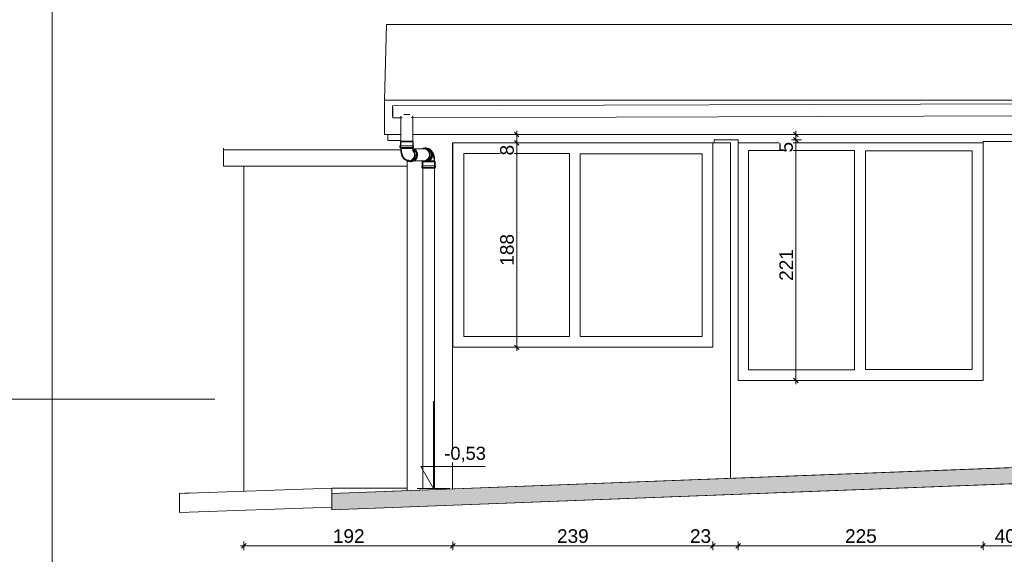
# Model space of a CAD drawing. Header units: millimetres. Extents: x -68772 to 137055, y -73300 to 19650.
# Tile 202 of 212: x 59271 to 68317, y 7586 to 12501. Entities that reach past the tile are written whole.
import ezdxf

# ---------------------------------------------------------------- set-up
doc = ezdxf.new("R2010")
doc.units = ezdxf.units.MM
doc.header["$MEASUREMENT"] = 0
doc.set_wipeout_variables(frame=1)
doc.linetypes.add('Wipeout_Contour', pattern=[1000, 0, -1000])
for name, color, linetype in [('Dimensions', 7, 'Continuous'), ('Nowe_Sections', 7, 'Continuous'), ('Pipe Fittings', 7, 'Continuous'), ('Spot Elevations', 7, 'Continuous')]:
    doc.layers.add(name, color=color, linetype=linetype)
for name, color, linetype, lineweight in [('Dimensions_Nr_pióra__7', 7, 'Continuous', 5), ('Floors_Nr_pióra__7', 7, 'Continuous', 5), ('Interior Edges_Nr_pióra__7', 7, 'Continuous', 5), ('Nowe_0_Nr_pióra__1', 7, 'Continuous', 18), ('Nowe_0_Nr_pióra__7', 7, 'Continuous', 5), ('Nowe_Sections_Nr_pióra__7', 7, 'Continuous', 5), ('Nowe_Walls_Nr_pióra__7', 7, 'Continuous', 5), ('Pipe Fittings_Nr_pióra__7', 7, 'Continuous', 5), ('Pipes_Nr_pióra__7', 7, 'Continuous', 5), ('Spot Elevations_Nr_pióra__7', 7, 'Continuous', 5), ('Walls_Nr_pióra__7', 7, 'Continuous', 5)]:
    doc.layers.add(name, color=color, linetype=linetype, lineweight=lineweight)
doc.styles.add('GENERATED_STYLE_1', font='arial.ttf')
doc.styles.add('GENERATED_STYLE_3', font='arial.ttf')
doc.dimstyles.new('GENERATED_STYLE__5', dxfattribs={"dimtxt": 125, "dimasz": 40.305087, "dimexe": 0.18, "dimexo": 0.164042, "dimgap": 0.09, "dimtad": 1, "dimdec": 0, "dimlfac": 0.1, "dimzin": 0, "dimdsep": 46, "dimtxsty": 'GENERATED_STYLE_1', "dimblk": 'ARROWHEAD_6', "dimblk1": 'ARROWHEAD_6', "dimblk2": 'ARROWHEAD_6', "dimcen": 0.09, "dimclrd": 7, "dimclre": 7, "dimclrt": 7, "dimadec": 1, "dimazin": 0, "dimtfac": 1, "dimtdec": 4, "dimtmove": 0, "dimatfit": 3, "dimfxl": 0, "dimtolj": 1, "dimtzin": 0, "dimarcsym": 0})
doc.dimstyles.new('GENERATED_STYLE__7', dxfattribs={"dimtxt": 125, "dimasz": 40.305087, "dimexe": 0.18, "dimexo": 0.164042, "dimgap": 0.09, "dimtad": 1, "dimtih": 1, "dimtoh": 1, "dimdec": 0, "dimlfac": 0.1, "dimzin": 0, "dimdsep": 46, "dimtxsty": 'GENERATED_STYLE_1', "dimblk": 'ARROWHEAD_6', "dimblk1": 'ARROWHEAD_6', "dimblk2": 'ARROWHEAD_6', "dimcen": 0.09, "dimse1": 1, "dimse2": 1, "dimclrd": 7, "dimclre": 7, "dimclrt": 7, "dimadec": 1, "dimazin": 0, "dimtfac": 1, "dimtdec": 4, "dimtmove": 0, "dimatfit": 3, "dimfxl": 0, "dimtolj": 1, "dimtzin": 0, "dimarcsym": 0})

# ---------------------------------------------------------------- blocks, each defined once
blk = doc.blocks.new('Spot Elevations - Высотная отметка - Закрашенное значение-23738-Rzut_E08', base_point=(-269.5, 0))
at = {"layer": 'Spot Elevations_Nr_pióra__7', "color": 7, "linetype": 'Continuous', "lineweight": 5}
blk.add_line((-144.5, 0), (705.5, 0), dxfattribs=at)
blk = doc.blocks.new('Plumbing-Bend-Valsir-Triplus-Negative-01 - Standard-8946973-F1')
at = {"layer": 'Pipe Fittings_Nr_pióra__7', "color": 7, "linetype": 'Continuous', "lineweight": 5}
for p, q in [((12679, 2200.7), (12679, 2184.6)), ((12720.9, 2200.7), (12679, 2200.7)), ((12720.9, 2184.6), (12679, 2184.6)), ((12687.7, 2244.5), (12684.3, 2237.7)), ((12684.3, 2237.7), (12684.3, 2200.7)), ((12684.3, 2184.6), (12684.3, 2179.4)), ((12722.7, 2237.7), (12684.8, 2237.7)), ((12722.7, 2179.4), (12684.8, 2179.4)), ((12687.7, 2238.4), (12687.7, 2175.4)), ((12688.1, 2175.4), (12687.7, 2175.4)), ((12687.7, 2174.5), (12687.7, 2175.4)), ((12687.7, 2171.5), (12687.7, 2174.5)), ((12687.8, 2168.5), (12687.7, 2171.5)), ((12687.9, 2175.4), (12690.1, 2175.4)), ((12691.3, 2244.5), (12690.6, 2244.5)), ((12690.6, 2175.4), (12691.2, 2175.4)), ((12691.2, 2175.4), (12702.4, 2175.4)), ((12692.7, 2174.6), (12692.7, 2175.4)), ((12692.7, 2171.6), (12692.7, 2174.6)), ((12692.8, 2168.6), (12692.7, 2171.6)), ((12702.4, 2175.4), (12705, 2175.4)), ((12704.9, 2175.4), (12723.9, 2175.4)), ((12806.3, 2200.7), (12720.9, 2200.7)), ((12806.3, 2184.6), (12720.9, 2184.6)), ((12723.9, 2244.5), (12721.7, 2244.5)), ((12801.1, 2237.7), (12722.7, 2237.7)), ((12801.1, 2179.4), (12722.7, 2179.4)), ((12725.4, 2244.5), (12723.9, 2244.5)), ((12723.9, 2175.4), (12745.9, 2175.4)), ((12745.9, 2175.4), (12749.3, 2175.4)), ((12750.5, 2244.5), (12746.4, 2244.5)), ((12749.5, 2175.4), (12769.8, 2175.4)), ((12769.7, 2175.4), (12773.3, 2175.4)), ((12772.5, 2244.5), (12771.4, 2244.5)), ((12773.2, 2175.4), (12788.5, 2175.4)), ((12788.9, 2244.5), (12787.8, 2244.5)), ((12788.9, 2175.4), (12789.8, 2175.4)), ((12789.8, 2175.4), (12797, 2175.4)), ((12797.7, 2244.5), (12797, 2244.5)), ((12797, 2175.4), (12797.3, 2175.4)), ((12797.5, 2175.4), (12797.7, 2175.4)), ((12801.1, 2237.7), (12797.7, 2244.5)), ((12797.7, 2175.4), (12797.7, 2238.4)), ((12797.7, 2173.9), (12797.7, 2175.4)), ((12797.7, 2172.4), (12797.7, 2173.9)), ((12797.8, 2170.9), (12797.7, 2172.4)), ((12801.1, 2200.7), (12801.1, 2237.7)), ((12801.1, 2179.4), (12801.1, 2184.6)), ((12806.3, 2184.6), (12806.3, 2200.7)), ((12687.9, 2165.5), (12687.8, 2168.5)), ((12688.1, 2162.4), (12687.9, 2165.5)), ((12688.3, 2159.4), (12688.1, 2162.4)), ((12688.5, 2156.4), (12688.3, 2159.4)), ((12688.8, 2153.4), (12688.5, 2156.4)), ((12689.1, 2150.4), (12688.8, 2153.4)), ((12689.5, 2147.5), (12689.1, 2150.4)), ((12689.9, 2144.5), (12689.5, 2147.5)), ((12690.4, 2141.5), (12689.9, 2144.5)), ((12690.9, 2138.6), (12690.4, 2141.5)), ((12691.5, 2135.7), (12690.9, 2138.6)), ((12692.1, 2132.8), (12691.5, 2135.7)), ((12692.7, 2129.9), (12692.1, 2132.8)), ((12693.5, 2127), (12692.7, 2129.9)), ((12692.9, 2165.7), (12692.8, 2168.6)), ((12693.1, 2162.7), (12692.9, 2165.7)), ((12693.3, 2159.8), (12693.1, 2162.7)), ((12693.5, 2156.9), (12693.3, 2159.8)), ((12693.8, 2153.9), (12693.5, 2156.9)), ((12694.2, 2124.1), (12693.5, 2127)), ((12694.1, 2151), (12693.8, 2153.9)), ((12694.5, 2148.1), (12694.1, 2151)), ((12695.1, 2121.2), (12694.2, 2124.1)), ((12694.9, 2145.2), (12694.5, 2148.1)), ((12695.3, 2142.4), (12694.9, 2145.2)), ((12696, 2118.3), (12695.1, 2121.2)), ((12695.8, 2139.5), (12695.3, 2142.4)), ((12696.4, 2136.7), (12695.8, 2139.5)), ((12697, 2115.4), (12696, 2118.3)), ((12697, 2133.8), (12696.4, 2136.7)), ((12697.6, 2131), (12697, 2133.8)), ((12698.1, 2112.5), (12697, 2115.4)), ((12698.3, 2128.2), (12697.6, 2131)), ((12699.3, 2109.6), (12698.1, 2112.5)), ((12699.1, 2125.4), (12698.3, 2128.2)), ((12699.9, 2122.7), (12699.1, 2125.4)), ((12700.6, 2106.7), (12699.3, 2109.6)), ((12700.8, 2119.9), (12699.9, 2122.7)), ((12702, 2103.7), (12700.6, 2106.7)), ((12701.7, 2117.1), (12700.8, 2119.9)), ((12702.8, 2114.3), (12701.7, 2117.1)), ((12703.6, 2100.7), (12702, 2103.7)), ((12703.9, 2111.6), (12702.8, 2114.3)), ((12705.3, 2097.7), (12703.6, 2100.7)), ((12705.1, 2108.8), (12703.9, 2111.6)), ((12706.5, 2106), (12705.1, 2108.8)), ((12707.2, 2094.6), (12705.3, 2097.7)), ((12707.9, 2103.1), (12706.5, 2106)), ((12709.4, 2091.5), (12707.2, 2094.6)), ((12709.6, 2100.3), (12707.9, 2103.1)), ((12711.8, 2088.3), (12709.4, 2091.5)), ((12711.4, 2097.4), (12709.6, 2100.3)), ((12713.4, 2094.4), (12711.4, 2097.4)), ((12714.6, 2085), (12711.8, 2088.3)), ((12715.7, 2091.4), (12713.4, 2094.4)), ((12717.8, 2081.8), (12714.6, 2085)), ((12718.3, 2088.4), (12715.7, 2091.4)), ((12721.4, 2078.5), (12717.8, 2081.8)), ((12721.3, 2085.3), (12718.3, 2088.4)), ((12724.6, 2082.3), (12721.3, 2085.3)), ((12728.5, 2079.3), (12724.6, 2082.3)), ((12795, 2152.3), (12795.4, 2151.5)), ((12795.4, 2151.5), (12795.7, 2151)), ((12795.7, 2151), (12795.9, 2150.7)), ((12795.9, 2150.7), (12796, 2150.5)), ((12796, 2150.5), (12796, 2150.5)), ((12797.9, 2169.4), (12797.8, 2170.9)), ((12797.9, 2167.9), (12797.9, 2169.4)), ((12798.1, 2166.5), (12797.9, 2167.9)), ((12798.2, 2165.1), (12798.1, 2166.5)), ((12798.3, 2163.7), (12798.2, 2165.1)), ((12798.5, 2162.4), (12798.3, 2163.7)), ((12798.7, 2161.1), (12798.5, 2162.4)), ((12798.8, 2159.9), (12798.7, 2161.1)), ((12799, 2158.8), (12798.8, 2159.9)), ((12799.2, 2157.7), (12799, 2158.8)), ((12799.4, 2156.7), (12799.2, 2157.7)), ((12799.6, 2155.8), (12799.4, 2156.7)), ((12799.8, 2154.9), (12799.6, 2155.8)), ((12800, 2154.2), (12799.8, 2154.9)), ((12800.2, 2153.6), (12800, 2154.2)), ((12800.4, 2153.1), (12800.2, 2153.6)), ((12800.5, 2152.8), (12800.4, 2153.1)), ((12800.6, 2152.5), (12800.5, 2152.8)), ((12800.6, 2152.5), (12800.6, 2152.5)), ((12725.6, 2075.3), (12721.4, 2078.5)), ((12730.3, 2072.2), (12725.6, 2075.3)), ((12732.8, 2076.5), (12728.5, 2079.3)), ((12735.6, 2069.4), (12730.3, 2072.2)), ((12737.8, 2073.9), (12732.8, 2076.5)), ((12741.6, 2066.9), (12735.6, 2069.4)), ((12743.2, 2071.6), (12737.8, 2073.9)), ((12748.1, 2065), (12741.6, 2066.9)), ((12749.2, 2069.9), (12743.2, 2071.6)), ((12755, 2063.8), (12748.1, 2065)), ((12755.6, 2068.7), (12749.2, 2069.9)), ((12762.2, 2063.4), (12755, 2063.8)), ((12762.2, 2068.4), (12755.6, 2068.7)), ((12764.5, 2060), (12777.2, 2060)), ((12777.2, 2054.7), (12782.7, 2054.7)), ((12782.7, 2060), (12784.5, 2060))]:
    blk.add_line(p, q, dxfattribs=at)
for centre, major_axis, start_param, end_param in [((12777.2, 2118.4), (0, 63.7), 3.141593, 5.938494), ((12777.2, 2118.4), (0, 58.4), 3.141593, 5.89812), ((12782.7, 2118.4), (0, 63.7), 3.141593, 6.032675), ((12762.2, 2118.4), (0, 55), 3.141593, 5.478832), ((12764.5, 2118.4), (0, 58.4), 3.141593, 5.598689), ((12762.2, 2118.4), (0, 55), 5.344212, 5.420696), ((12762.2, 2118.4), (0, 55), 4.004082, 4.080566), ((12762.2, 2118.4), (0, 55), 4.904438, 4.950274), ((12762.2, 2118.4), (0, 55), 4.47448, 4.52034), ((12764.5, 2118.4), (0, 58.4), 2.581756, 3.141593), ((12777.2, 2118.4), (0, 63.7), 2.623792, 3.141593), ((12762.2, 2118.4), (0, 55), 2.879793, 3.141593), ((12762.2, 2118.4), (0, 55), 3.548358, 3.610369)]:
    blk.add_ellipse(centre, major_axis=major_axis, ratio=0.939695, start_param=start_param, end_param=end_param, dxfattribs=at)
blk = doc.blocks.new('Plumbing-Bend-Valsir-Triplus-Negative-01 - Standard-8961800-F1')
at = {"layer": 'Pipe Fittings_Nr_pióra__7', "color": 7, "linetype": 'Continuous', "lineweight": 5}
for p, q in [((12924.7, 2173.4), (12903.2, 2173.4)), ((12916, 2176.8), (12903.4, 2176.8)), ((12921.5, 2182), (12916, 2182)), ((12923.3, 2176.8), (12921.5, 2176.8)), ((12924.7, 2173.4), (12931.9, 2172.9)), ((12931.9, 2172.9), (12938.8, 2171.7)), ((12938.8, 2171.7), (12945.3, 2169.8)), ((12944.5, 2164.8), (12949.1, 2162.9)), ((12945.3, 2169.8), (12951.2, 2167.4)), ((12949.1, 2162.9), (12954, 2160.3)), ((12951.2, 2167.4), (12956.6, 2164.6)), ((12954, 2160.3), (12955.4, 2159.4)), ((12956.6, 2164.6), (12961.3, 2161.5)), ((12961.3, 2161.5), (12965.4, 2158.3)), ((12965.4, 2158.3), (12969, 2155.1)), ((12969, 2155.1), (12972.2, 2151.8)), ((12972.2, 2151.8), (12975, 2148.6)), ((12975, 2148.6), (12977.4, 2145.4)), ((12977.4, 2145.4), (12979.6, 2142.3)), ((12978.2, 2135), (12978.9, 2133.8)), ((12978.9, 2133.8), (12980.4, 2130.9)), ((12979.6, 2142.3), (12981.5, 2139.2)), ((12980.4, 2130.9), (12981.8, 2128.1)), ((12981.5, 2139.2), (12983.3, 2136.2)), ((12981.8, 2128.1), (12983, 2125.4)), ((12983, 2125.4), (12984.1, 2122.6)), ((12983.3, 2136.2), (12984.9, 2133.2)), ((12984.1, 2122.6), (12985.2, 2119.8)), ((12984.9, 2133.2), (12986.3, 2130.2)), ((12985.2, 2119.8), (12986.2, 2117.1)), ((12986.2, 2117.1), (12987.1, 2114.3)), ((12986.3, 2130.2), (12987.6, 2127.3)), ((12987.1, 2114.3), (12987.9, 2111.5)), ((12987.6, 2127.3), (12988.8, 2124.4)), ((12987.9, 2111.5), (12988.7, 2108.7)), ((12988.7, 2108.7), (12989.4, 2105.9)), ((12988.8, 2124.4), (12989.9, 2121.5)), ((12989.4, 2105.9), (12990, 2103.1)), ((12989.9, 2121.5), (12990.9, 2118.7)), ((12990, 2103.1), (12990.6, 2100.3)), ((12990.6, 2100.3), (12991.2, 2097.5)), ((12990.9, 2118.7), (12991.8, 2115.8)), ((12991.2, 2097.5), (12991.7, 2094.6)), ((12991.7, 2094.6), (12992.2, 2091.7)), ((12991.8, 2115.8), (12992.7, 2112.9)), ((12992.2, 2091.7), (12992.6, 2088.9)), ((12992.6, 2088.9), (12993, 2086)), ((12992.7, 2112.9), (12993.5, 2110)), ((12993, 2086), (12993.3, 2083)), ((12993.3, 2083), (12993.6, 2080.1)), ((12993.5, 2110), (12994.2, 2107.1)), ((12994.2, 2107.1), (12994.9, 2104.2)), ((12994.9, 2104.2), (12995.5, 2101.3)), ((12995.5, 2101.3), (12996.1, 2098.4)), ((12996.1, 2098.4), (12996.6, 2095.4)), ((12996.6, 2095.4), (12997.1, 2092.5)), ((12997.1, 2092.5), (12997.5, 2089.5)), ((12997.5, 2089.5), (12997.9, 2086.6)), ((12997.9, 2086.6), (12998.3, 2083.6)), ((12998.3, 2083.6), (12998.6, 2080.6)), ((12998.6, 2080.6), (12998.8, 2077.6)), ((12880.8, 2016.7), (12880.8, 2000.7)), ((12889.5, 2060.5), (12886.1, 2053.7)), ((12886.1, 2053.7), (12886.1, 2016.7)), ((12886.1, 2000.7), (12886.1, 1995.4)), ((12889.5, 2062.2), (12889.5, 2061.1)), ((12889.5, 2061.1), (12889.5, 2060.5)), ((12903.2, 2063.4), (12924.7, 2063.4)), ((12903.4, 2060), (12916, 2060)), ((12916, 2054.7), (12921.5, 2054.7)), ((12921.5, 2060), (12923.3, 2060)), ((12993.6, 2080.1), (12993.8, 2077.2)), ((12993.8, 2077.2), (12994.1, 2074.2)), ((12994.1, 2074.2), (12994.2, 2071.3)), ((12994.2, 2071.3), (12994.3, 2068.3)), ((12994.3, 2068.3), (12994.4, 2065.4)), ((12994.4, 2065.4), (12994.5, 2062.4)), ((12994.5, 2062.4), (12994.5, 2060.5)), ((12998.8, 2077.6), (12999, 2074.6)), ((12999, 2074.6), (12999.2, 2071.5)), ((12999.2, 2071.5), (12999.3, 2068.5)), ((12999.3, 2068.5), (12999.4, 2065.5)), ((12999.4, 2065.5), (12999.5, 2062.5)), ((12999.5, 2062.5), (12999.5, 2060.5)), ((13002.9, 2053.7), (12999.5, 2060.5)), ((13002.9, 2016.7), (13002.9, 2053.7)), ((13002.9, 1995.4), (13002.9, 2000.7)), ((13008.1, 2000.7), (13008.1, 2016.7))]:
    blk.add_line(p, q, dxfattribs=at)
for centre, major_axis, ratio, start_param, end_param in [((12916, 2118.4), (0, 63.7), 0.93969, 0.005334, 0.501779), ((12903.4, 2118.4), (0, 58.4), 0.93969, 0.005334, 0.263093), ((12903.4, 2118.4), (0, 58.4), 0.93969, 3.146927, 6.288519), ((12916, 2118.4), (0, 63.7), 0.93969, 3.146927, 6.288519), ((12916, 2118.4), (0, 58.4), 0.93969, 3.146927, 6.288519), ((12921.5, 2118.4), (0, 63.7), 0.93969, 3.146927, 6.288519), ((12901.1, 2118.4), (0, 55), 0.93969, 5.812749, 5.882138), ((12901.1, 2118.4), (0, 55), 0.93969, 5.349037, 5.424824), ((12901.1, 2118.4), (0, 55), 0.93969, 4.008278, 4.085281), ((12901.1, 2118.4), (0, 55), 0.93969, 4.478005, 4.528007), ((12901.1, 2118.4), (0, 55), 0.93969, 4.912529, 4.942122), ((12944.5, 1995.4), (58.4, 0), 0.015593, 1.919901, 3.416909), ((12944.5, 2016.7), (63.7, 0), 0.015593, 1.919901, 3.141593), ((12944.5, 2000.7), (63.7, 0), 0.015593, 3.141593, 3.549654), ((12944.5, 2000.7), (63.7, 0), 0.015593, 1.919901, 3.097999), ((12944.5, 2053.7), (58.4, 0), 0.015593, 1.919901, 3.266298), ((12944.5, 2000.7), (58.4, 0), 0.015593, 1.919901, 3.266298), ((12916, 2118.4), (0, 63.7), 0.93969, 2.641357, 3.146927), ((12903.4, 2118.4), (0, 58.4), 0.93969, 2.874682, 3.146927), ((12944.5, 1995.4), (55.3, 0), 0.015593, 2.980691, 3.266298), ((12944.5, 2060.5), (55, 0), 0.015593, 2.8907, 3.228898), ((12944.5, 2060.5), (55, 0), 0.015593, 3.133863, 3.266298), ((12944.5, 2060.5), (55, 0), 0.015593, 2.901971, 3.073356), ((12944.5, 1995.4), (55.3, 0), 0.015593, 2.742231, 2.817499), ((12944.5, 1995.4), (55.3, 0), 0.015593, 2.322971, 2.434781), ((12901.1, 2118.4), (0, 55), 0.93969, 3.554276, 3.619577), ((12944.5, 1995.4), (55.3, 0), 0.015593, 1.919901, 1.992713), ((12944.5, 2016.7), (63.7, 0), 0.015593, 6.239591, 8.203087), ((12944.5, 2000.7), (63.7, 0), 0.015593, 5.864121, 8.203087), ((12944.5, 2053.7), (58.4, 0), 0.015593, 0, 1.919901), ((12944.5, 2000.7), (58.4, 0), 0.015593, 0, 1.919901), ((12944.5, 1995.4), (58.4, 0), 0.015593, 5.959092, 8.203087), ((12944.5, 2060.5), (55, 0), 0.015593, 1.512182, 1.523584), ((12944.5, 2060.5), (55, 0), 0.015593, 1.445669, 1.513136), ((12944.5, 1995.4), (55.3, 0), 0.015593, 1.400473, 1.471102), ((12944.5, 2060.5), (55, 0), 0.015593, 1.056243, 1.446667), ((12944.5, 2060.5), (55, 0), 0.015593, 0.980928, 1.057412), ((12944.5, 1995.4), (55.3, 0), 0.015593, 0.951267, 1.049111), ((12944.5, 2060.5), (55, 0), 0.015593, 0.586397, 0.982077), ((12944.5, 1995.4), (55.3, 0), 0.015593, 0.537766, 0.648692), ((12944.5, 2060.5), (55, 0), 0.015593, 0.124705, 0.573504), ((12944.5, 2060.5), (55, 0), 0.015593, 0, 0.541739), ((12944.5, 1995.4), (55.3, 0), 0.015593, 0, 0.189525)]:
    blk.add_ellipse(centre, major_axis=major_axis, ratio=ratio, start_param=start_param, end_param=end_param, dxfattribs=at)
blk = doc.blocks.new('*D682')
at = {"layer": 'Dimensions_Nr_pióra__7', "color": 7, "linetype": 'Continuous', "lineweight": 5}
for p, q in [((61331.2, 7625.3), (61331.2, 7704.8)), ((63249.9, 7625.3), (63249.9, 7704.8)), ((61299.4, 7665), (61331.2, 7665)), ((61352.4, 7686.3), (61310, 7643.8)), ((61331.2, 7665), (63249.9, 7665)), ((63271.1, 7686.3), (63228.7, 7643.8))]:
    blk.add_line(p, q, dxfattribs=at)
at = {"color": 254, "linetype": 'Wipeout_Contour', "lineweight": 0, "ltscale": 251084.596561}
blk.add_wipeout([(62148.3, 7690), (62432.8, 7690), (62432.8, 7815), (62148.3, 7815)], dxfattribs=at).dxf.layer = 'Dimensions'
at = {"layer": 'Dimensions_Nr_pióra__7', "color": 7, "lineweight": 5, "insert": (62148.3, 7690), "char_height": 125, "attachment_point": 7, "style": 'GENERATED_STYLE_1'}
blk.add_mtext('\\A1;192', dxfattribs=at)
blk = doc.blocks.new('ARROWHEAD_6')
at = {"color": 0, "linetype": 'Continuous', "lineweight": 0}
for p, q in [((0, 0), (-1, 0)), ((-0.5, -0.5), (0.5, 0.5))]:
    blk.add_line(p, q, dxfattribs=at)
blk = doc.blocks.new('*D683')
at = {"layer": 'Dimensions_Nr_pióra__7', "color": 7, "linetype": 'Continuous', "lineweight": 5}
for p, q in [((63249.9, 7625.3), (63249.9, 7704.8)), ((65639.9, 7625.3), (65639.9, 7704.8)), ((63271.1, 7686.3), (63228.7, 7643.8)), ((63249.9, 7665), (65639.9, 7665)), ((65661.1, 7686.3), (65618.7, 7643.8))]:
    blk.add_line(p, q, dxfattribs=at)
at = {"color": 254, "linetype": 'Wipeout_Contour', "lineweight": 0, "ltscale": 259261.411695}
blk.add_wipeout([(64207.7, 7690), (64492.3, 7690), (64492.3, 7815), (64207.7, 7815)], dxfattribs=at).dxf.layer = 'Dimensions'
at = {"color": 254, "linetype": 'Wipeout_Contour', "lineweight": 0, "ltscale": 263923.442781}
blk.add_wipeout([(65428.9, 7690), (65618.7, 7690), (65618.7, 7815), (65428.9, 7815)], dxfattribs=at).dxf.layer = 'Dimensions'
at = {"layer": 'Dimensions_Nr_pióra__7', "color": 7, "lineweight": 5, "char_height": 125, "attachment_point": 7, "style": 'GENERATED_STYLE_1'}
for s, insert in [('\\A1;239', (64207.7, 7690)), ('\\A1;23', (65428.9, 7690))]:
    blk.add_mtext(s, dxfattribs=dict(at, insert=insert))
blk = doc.blocks.new('*D684')
at = {"layer": 'Dimensions_Nr_pióra__7', "color": 7, "linetype": 'Continuous', "lineweight": 5}
for p, q in [((65639.9, 7625.3), (65639.9, 7704.8)), ((65871.1, 7625.3), (65871.1, 7704.8)), ((65661.1, 7686.3), (65618.7, 7643.8)), ((65639.9, 7665), (65871.1, 7665)), ((65892.4, 7686.3), (65849.9, 7643.8))]:
    blk.add_line(p, q, dxfattribs=at)
blk = doc.blocks.new('*D685')
at = {"layer": 'Dimensions_Nr_pióra__7', "color": 7, "linetype": 'Continuous', "lineweight": 5}
for p, q in [((65871.1, 7625.3), (65871.1, 7704.8)), ((68121.1, 7625.3), (68121.1, 7704.8)), ((65892.4, 7686.3), (65849.9, 7643.8)), ((65871.1, 7665), (68121.1, 7665)), ((68142.3, 7686.3), (68099.9, 7643.8))]:
    blk.add_line(p, q, dxfattribs=at)
at = {"color": 254, "linetype": 'Wipeout_Contour', "lineweight": 0, "ltscale": 269772.815788}
blk.add_wipeout([(66853.8, 7690), (67138.4, 7690), (67138.4, 7815), (66853.8, 7815)], dxfattribs=at).dxf.layer = 'Dimensions'
at = {"layer": 'Dimensions_Nr_pióra__7', "color": 7, "lineweight": 5, "insert": (66853.8, 7690), "char_height": 125, "attachment_point": 7, "style": 'GENERATED_STYLE_1'}
blk.add_mtext('\\A1;225', dxfattribs=at)
blk = doc.blocks.new('*D686')
at = {"layer": 'Dimensions_Nr_pióra__7', "color": 7, "linetype": 'Continuous', "lineweight": 5}
for p, q in [((68121.1, 7625.3), (68121.1, 7704.8)), ((68525.8, 7625.3), (68525.8, 7704.8)), ((68142.3, 7686.3), (68099.9, 7643.8)), ((68121.1, 7665), (68525.8, 7665)), ((68547.1, 7686.3), (68504.6, 7643.8))]:
    blk.add_line(p, q, dxfattribs=at)
at = {"color": 254, "linetype": 'Wipeout_Contour', "lineweight": 0, "ltscale": 275047.684435}
blk.add_wipeout([(68228.6, 7690), (68418.3, 7690), (68418.3, 7815), (68228.6, 7815)], dxfattribs=at).dxf.layer = 'Dimensions'
at = {"layer": 'Dimensions_Nr_pióra__7', "color": 7, "lineweight": 5, "insert": (68228.6, 7690), "char_height": 125, "attachment_point": 7, "style": 'GENERATED_STYLE_1'}
blk.add_mtext('\\A1;40', dxfattribs=at)
blk = doc.blocks.new('*D697')
at = {"layer": 'Dimensions_Nr_pióra__7', "color": 7, "linetype": 'Continuous', "lineweight": 5}
for p, q in [((63889.9, 11369.2), (63797.2, 11369.2)), ((63815.8, 11390.4), (63858.2, 11348)), ((63837, 9489.2), (63837, 11369.2)), ((63815.8, 9510.4), (63858.2, 9468)), ((63889.9, 9489.2), (63797.2, 9489.2)), ((63837, 9457.4), (63837, 9489.2))]:
    blk.add_line(p, q, dxfattribs=at)
at = {"color": 254, "linetype": 'Wipeout_Contour', "lineweight": 0, "ltscale": 258973.52049}
blk.add_wipeout([(63812, 11253.1), (63812, 11348), (63687, 11348), (63687, 11253.1)], dxfattribs=at).dxf.layer = 'Dimensions'
at = {"color": 254, "linetype": 'Wipeout_Contour', "lineweight": 0, "ltscale": 258357.932287}
blk.add_wipeout([(63812, 10239.5), (63812, 10524.1), (63687, 10524.1), (63687, 10239.5)], dxfattribs=at).dxf.layer = 'Dimensions'
at = {"layer": 'Dimensions_Nr_pióra__7', "color": 7, "lineweight": 5, "char_height": 125, "attachment_point": 7, "rotation": 90, "style": 'GENERATED_STYLE_1'}
for s, insert in [('\\A1;8', (63812, 11253.1)), ('\\A1;188', (63812, 10239.5))]:
    blk.add_mtext(s, dxfattribs=dict(at, insert=insert))
blk = doc.blocks.new('*D698')
at = {"layer": 'Dimensions_Nr_pióra__7', "color": 7, "linetype": 'Continuous', "lineweight": 5}
for p, q in [((63889.9, 11446.7), (63797.2, 11446.7)), ((63858.2, 11425.5), (63815.8, 11467.9)), ((63837, 11446.7), (63837, 11478.5)), ((63837, 11369.2), (63837, 11446.7)), ((63889.9, 11369.2), (63797.2, 11369.2)), ((63815.8, 11390.4), (63858.2, 11348))]:
    blk.add_line(p, q, dxfattribs=at)
blk = doc.blocks.new('*D699')
at = {"layer": 'Dimensions_Nr_pióra__7', "color": 7, "linetype": 'Continuous', "lineweight": 5}
for p, q in [((66379.3, 11417.8), (66421.7, 11375.4)), ((66453.3, 11396.6), (66360.7, 11396.6)), ((66400.5, 9183.6), (66400.5, 11396.6)), ((66453.3, 9183.6), (66360.7, 9183.6)), ((66379.3, 9204.8), (66421.7, 9162.4)), ((66400.5, 9151.8), (66400.5, 9183.6))]:
    blk.add_line(p, q, dxfattribs=at)
at = {"color": 254, "linetype": 'Wipeout_Contour', "lineweight": 0, "ltscale": 269094.388999}
blk.add_wipeout([(66375.5, 11280.6), (66375.5, 11375.4), (66250.5, 11375.4), (66250.5, 11280.6)], dxfattribs=at).dxf.layer = 'Dimensions'
at = {"color": 254, "linetype": 'Wipeout_Contour', "lineweight": 0, "ltscale": 268398.034443}
blk.add_wipeout([(66375.5, 10100.4), (66375.5, 10385), (66250.5, 10385), (66250.5, 10100.4)], dxfattribs=at).dxf.layer = 'Dimensions'
at = {"layer": 'Dimensions_Nr_pióra__7', "color": 7, "lineweight": 5, "char_height": 125, "attachment_point": 7, "rotation": 90, "style": 'GENERATED_STYLE_1'}
for s, insert in [('\\A1;5', (66375.5, 11280.6)), ('\\A1;221', (66375.5, 10100.4))]:
    blk.add_mtext(s, dxfattribs=dict(at, insert=insert))
blk = doc.blocks.new('*D700')
at = {"layer": 'Dimensions_Nr_pióra__7', "color": 7, "linetype": 'Continuous', "lineweight": 5}
for p, q in [((66453.3, 11446.7), (66360.7, 11446.7)), ((66421.7, 11425.5), (66379.3, 11467.9)), ((66379.3, 11417.8), (66421.7, 11375.4)), ((66400.5, 11446.7), (66400.5, 11478.5)), ((66400.5, 11396.6), (66400.5, 11446.7)), ((66453.3, 11396.6), (66360.7, 11396.6))]:
    blk.add_line(p, q, dxfattribs=at)
blk = doc.blocks.new('Wymiary_30', base_point=(63072.3, 8192.9))
at = {"layer": 'Nowe_Sections_Nr_pióra__7', "color": 7, "linetype": 'Continuous', "lineweight": 5}
for p, q in [((63072.3, 8192.9), (63072.3, 8992.9)), ((63072.3, 8192.9), (62956.3, 8392.9)), ((62956.3, 8392.9), (63072.3, 8392.9)), ((63072.3, 8392.9), (63546.4, 8392.9)), ((63072.3, 8192.9), (62922.3, 8192.9)), ((63072.3, 8192.9), (63222.3, 8192.9))]:
    blk.add_line(p, q, dxfattribs=at)
at = {"color": 254, "linetype": 'Wipeout_Contour', "lineweight": 0, "ltscale": 255704.230544}
blk.add_wipeout([(63172.3, 8432.9), (63546.4, 8432.9), (63546.4, 8552.9), (63172.3, 8552.9)], dxfattribs=at).dxf.layer = 'Nowe_Sections'
at = {"layer": 'Nowe_Sections_Nr_pióra__7', "color": 7, "lineweight": 5, "insert": (63172.3, 8432.9), "char_height": 120, "attachment_point": 7, "style": 'GENERATED_STYLE_3'}
blk.add_mtext('\\A1;-0,53', dxfattribs=at)

msp = doc.modelspace()

# ---------------------------------------------------------------- hatches: boundary and pattern name
at = {"layer": 'Nowe_0_Nr_pióra__1', "linetype": 'Continuous', "lineweight": 18}
msp.add_hatch(color=7, dxfattribs=at).paths.add_polyline_path([(62138.1, 8146), (72638.1, 8546), (76299.3, 8634.9), (82247.6, 8796), (82938.1, 8796), (82938.1, 8646), (76065.4, 8479.2), (72638.1, 8396), (62138.1, 7996)])

# ---------------------------------------------------------------- linework, layer by layer
at = {"layer": 'Floors_Nr_pióra__7', "color": 7, "linetype": 'Continuous', "lineweight": 5}
for p, q in [((61142.2, 11318.8), (61142.2, 11155.7)), ((62772.4, 11305.7), (61142.2, 11305.7)), ((61142.2, 11155.7), (62831.9, 11155.7)), ((72638.1, 8546), (62138.1, 8146)), ((62138.1, 7996), (72638.1, 8396)), ((62138.1, 8196), (60738.1, 8146)), ((60738.1, 8151.3), (60738.1, 7970.9)), ((62138.1, 8196), (62138.1, 7996)), ((62138.1, 8018.9), (60738.1, 7970.9))]:
    msp.add_line(p, q, dxfattribs=at)
at = {"layer": 'Interior Edges_Nr_pióra__7', "color": 7, "linetype": 'Continuous', "lineweight": 5}
for p, q in [((60738.1, 8146), (60830.1, 8152.3)), ((62815.1, 8196), (62138.1, 8196))]:
    msp.add_line(p, q, dxfattribs=at)
at = {"layer": 'Nowe_0_Nr_pióra__1', "color": 7, "linetype": 'Continuous', "lineweight": 18, "flags": 128}
msp.add_lwpolyline([(62138.1, 8146), (72638.1, 8546), (76299.3, 8634.9), (82247.6, 8796), (82938.1, 8796), (82938.1, 8646), (76065.4, 8479.2), (72638.1, 8396), (62138.1, 7996)], close=True, dxfattribs=at)
at = {"layer": 'Nowe_0_Nr_pióra__7', "color": 7, "linetype": 'Continuous', "lineweight": 5}
msp.add_line((59570.8, -4097.1), (59570.8, 18249.8), dxfattribs=at)
at = {"layer": 'Nowe_Walls_Nr_pióra__7', "color": 7, "linetype": 'Continuous', "lineweight": 5}
for p, q in [((63246.9, 11369.2), (65639.9, 11369.2)), ((63246.9, 9489.2), (63246.9, 11369.2)), ((65639.9, 11369.2), (65639.9, 9489.2)), ((65871.1, 11369.2), (68121.1, 11369.2)), ((65871.1, 9183.6), (65871.1, 11369.2)), ((68121.1, 11369.2), (68121.1, 9183.6)), ((63350, 11271.6), (64320.9, 11271.6)), ((63350, 9589.8), (63350, 11271.6)), ((64320.9, 11271.6), (64320.9, 9589.8)), ((65540.4, 11268.7), (64419.5, 11268.7)), ((64419.5, 11268.7), (64419.5, 9589.8)), ((65540.4, 9589.8), (65540.4, 11268.7)), ((66939.5, 11297.4), (65968.1, 11297.4)), ((65968.1, 11297.4), (65968.1, 9281.7)), ((66939.5, 9281.7), (66939.5, 11297.4)), ((67041.3, 9285), (67041.3, 11296.6)), ((67041.3, 11296.6), (68020.8, 11296.6)), ((68020.8, 11296.6), (68020.8, 9285)), ((64320.9, 9589.8), (63350, 9589.8)), ((64419.5, 9589.8), (65540.4, 9589.8)), ((65639.9, 9489.2), (63246.9, 9489.2)), ((65968.1, 9281.7), (66939.5, 9281.7)), ((68020.8, 9285), (67041.3, 9285)), ((68121.1, 9183.6), (65871.1, 9183.6))]:
    msp.add_line(p, q, dxfattribs=at)
at = {"layer": 'Pipes_Nr_pióra__7', "color": 7, "linetype": 'Continuous', "lineweight": 5}
for p, q in [((72912.5, 11742.9), (62697.6, 11708.7)), ((62697.9, 11598.7), (62785.5, 11599)), ((62771.7, 11614.8), (62771.7, 11385.6)), ((62799.2, 11629.4), (62855.2, 11629.4)), ((62868.2, 11599.3), (72901.6, 11632.9)), ((62881.7, 11385.6), (62881.7, 11616.1)), ((62774.3, 11385.6), (62771.7, 11385.6)), ((62787.2, 11385.6), (62775.2, 11385.6)), ((62805.7, 11385.6), (62787.8, 11385.6)), ((62830.4, 11385.6), (62809.3, 11385.6)), ((62854.9, 11385.6), (62834.4, 11385.6)), ((62871.7, 11385.6), (62856.5, 11385.6)), ((62880.9, 11385.6), (62873.1, 11385.6)), ((62985, 11314.4), (62881.5, 11314.4)), ((62848.2, 11204.4), (62985, 11204.4)), ((62973.4, 11195.4), (62973.4, 8191.1)), ((63083.4, 8191.1), (63083.4, 11195.4))]:
    msp.add_line(p, q, dxfattribs=at)
for centre, major_axis, ratio, start_param, end_param in [((62697.7, 11653.7), (-0.2, 55), 0.006514, 0, 1.570774), ((62697.7, 11653.7), (-0.2, 55), 0.006514, 4.712367, 6.283163), ((62697.7, 11653.7), (-0.2, 55), 0.006514, 1.570774, 3.141571), ((62697.7, 11653.7), (-0.2, 55), 0.006514, 3.141593, 4.712367), ((62985, 11259.4), (0, 55), 0.939693, 4.712389, 6.283185), ((62985, 11259.4), (0, 55), 0.939693, 3.146988, 4.712389), ((63028.4, 8191.1), (55, 0), 0.015593, 1.570796, 3.141593), ((63028.4, 8191.1), (55, 0), 0.015593, 3.141593, 4.712389), ((63028.4, 8191.1), (55, 0), 0.015593, 0, 1.570796), ((63028.4, 8191.1), (55, 0), 0.015593, 4.712389, 6.283185)]:
    msp.add_ellipse(centre, major_axis=major_axis, ratio=ratio, start_param=start_param, end_param=end_param, dxfattribs=at)
at = {"layer": 'Spot Elevations_Nr_pióra__7', "color": 7, "linetype": 'Continuous', "lineweight": 5}
msp.add_line((63368.7, 8192.9), (63369.4, 8192.9), dxfattribs=at)
at = {"layer": 'Walls_Nr_pióra__7', "color": 7, "linetype": 'Continuous', "lineweight": 5}
for p, q in [((62623.6, 11762.5), (62640.7, 12456)), ((73840.3, 12456), (62640.7, 12456)), ((72914, 11762.5), (62623.4, 11762.5)), ((62623.4, 11762.5), (62623.4, 11446.7)), ((62623.4, 11446.7), (62771.7, 11446.7)), ((62652.1, 11446.7), (62652.1, 11390)), ((62881.7, 11446.7), (68445.7, 11446.7)), ((62652.1, 11390), (62771.7, 11390)), ((63246.9, 11369.2), (63246.9, 8188.3)), ((63246.9, 11369.2), (65802.1, 11369.2)), ((63249.9, 9489.2), (63249.9, 11369.2)), ((65639.9, 11369.2), (65639.9, 9489.2)), ((65871.1, 11396), (65652.8, 11396)), ((65652.8, 11396), (65652.8, 11369.2)), ((65802.1, 11369.2), (65802.1, 8285.6)), ((65802.1, 8285.6), (65802.1, 11369.2)), ((65871.1, 9183.6), (65871.1, 11396)), ((65871.1, 11369.2), (68121.1, 11369.2)), ((68525.8, 11382.1), (68121.1, 11382.1)), ((68121.1, 11382.1), (68121.1, 9183.6)), ((61331.2, 11155.7), (61331.2, 8167.2)), ((62831.9, 8172.5), (62831.9, 11205.1)), ((65639.9, 9489.2), (63249.9, 9489.2)), ((67642.6, 9183.6), (65871.1, 9183.6)), ((68121.1, 9183.6), (67642.6, 9183.6)), ((62815.1, 8196), (62831.9, 8195.8))]:
    msp.add_line(p, q, dxfattribs=at)

# ---------------------------------------------------------------- block references
at = {"layer": 'Pipe Fittings', "color": 7, "linetype": 'Continuous', "lineweight": 5, "zscale": 1000}
for name in ['Plumbing-Bend-Valsir-Triplus-Negative-01 - Standard-8946973-F1', 'Plumbing-Bend-Valsir-Triplus-Negative-01 - Standard-8961800-F1']:
    msp.add_blockref(name, (50084, 9141.1), dxfattribs=at)
at = {"layer": 'Spot Elevations', "color": 7, "linetype": 'Continuous', "lineweight": 5, "xscale": 49.99999999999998, "yscale": 49.99999999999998, "zscale": 1000}
msp.add_blockref('Spot Elevations - Высотная отметка - Закрашенное значение-23738-Rzut_E08', (12313.4, 9011.2), dxfattribs=at)

# ---------------------------------------------------------------- next in the draw order: dimensions: what is measured, and where the dimension line sits
at = {"layer": 'Dimensions', "color": 7, "linetype": 'Continuous', "lineweight": 5}
dim = msp.add_linear_dim(base=(63249.9, 7665), p1=(61331.2, 9748.4), p2=(63249.9, 9748.4), dimstyle='GENERATED_STYLE__7', dxfattribs=at)
dim.commit()
dim.dimension.update_dxf_attribs({"geometry": '*D682', "text_midpoint": (62291.2, 7752.5), "dimtype": 160})

# ---------------------------------------------------------------- next in the draw order: dimensions: what is measured, and where the dimension line sits
dim = msp.add_linear_dim(base=(65639.9, 7665), p1=(63249.9, 9748.4), p2=(65639.9, 9748.4), dimstyle='GENERATED_STYLE__7', dxfattribs=at)
dim.commit()
dim.dimension.update_dxf_attribs({"geometry": '*D683', "text_midpoint": (64350.7, 7752.5), "dimtype": 160})

# ---------------------------------------------------------------- next in the draw order: block references
at = {"layer": 'Nowe_Sections', "color": 7, "linetype": 'Continuous', "lineweight": 5}
msp.add_blockref('Wymiary_30', (63072.3, 8192.9), dxfattribs=at)

# ---------------------------------------------------------------- next in the draw order: dimensions: what is measured, and where the dimension line sits
at = {"layer": 'Dimensions', "color": 7, "linetype": 'Continuous', "lineweight": 5}
dim = msp.add_linear_dim(base=(63837, 11369.2), p1=(63890, 9489.2), p2=(63890, 11369.2), angle=90, dimstyle='GENERATED_STYLE__5', dxfattribs=at)
dim.commit()
dim.dimension.update_dxf_attribs({"geometry": '*D697', "text_midpoint": (63749.5, 10382.4), "dimtype": 160, "text_rotation": 90})
dim = msp.add_linear_dim(base=(65871.1, 7665), p1=(65639.9, 9748.4), p2=(65871.1, 9748.4), dimstyle='GENERATED_STYLE__7', dxfattribs=at)
dim.commit()
dim.dimension.update_dxf_attribs({"geometry": '*D684', "text_midpoint": (65524.2, 7752.5), "dimtype": 160})

# ---------------------------------------------------------------- next in the draw order: dimensions: what is measured, and where the dimension line sits
dim = msp.add_linear_dim(base=(63837, 11446.7), p1=(63890, 11369.2), p2=(63890, 11446.7), angle=90, dimstyle='GENERATED_STYLE__5', dxfattribs=at)
dim.commit()
dim.dimension.update_dxf_attribs({"geometry": '*D698', "text_midpoint": (63749.5, 11300.8), "dimtype": 160, "text_rotation": 90})
dim = msp.add_linear_dim(base=(68121.1, 7665), p1=(65871.1, 9748.4), p2=(68121.1, 9748.4), dimstyle='GENERATED_STYLE__7', dxfattribs=at)
dim.commit()
dim.dimension.update_dxf_attribs({"geometry": '*D685', "text_midpoint": (66996.8, 7752.5), "dimtype": 160})

# ---------------------------------------------------------------- next in the draw order: dimensions: what is measured, and where the dimension line sits
dim = msp.add_linear_dim(base=(66400.5, 11396.6), p1=(66453.5, 9183.6), p2=(66453.5, 11396.6), angle=90, dimstyle='GENERATED_STYLE__5', dxfattribs=at)
dim.commit()
dim.dimension.update_dxf_attribs({"geometry": '*D699', "text_midpoint": (66313, 10243.4), "dimtype": 160, "text_rotation": 90})
dim = msp.add_linear_dim(base=(68525.8, 7665), p1=(68121.1, 9748.4), p2=(68525.8, 9748.4), dimstyle='GENERATED_STYLE__7', dxfattribs=at)
dim.commit()
dim.dimension.update_dxf_attribs({"geometry": '*D686', "text_midpoint": (68323.9, 7752.5), "dimtype": 160})

# ---------------------------------------------------------------- next in the draw order: dimensions: what is measured, and where the dimension line sits
dim = msp.add_linear_dim(base=(66400.5, 11446.7), p1=(66453.5, 11396.6), p2=(66453.5, 11446.7), angle=90, dimstyle='GENERATED_STYLE__5', dxfattribs=at)
dim.commit()
dim.dimension.update_dxf_attribs({"geometry": '*D700', "text_midpoint": (66313, 11328.2), "dimtype": 160, "text_rotation": 90})

doc.saveas('drawing.dxf')
